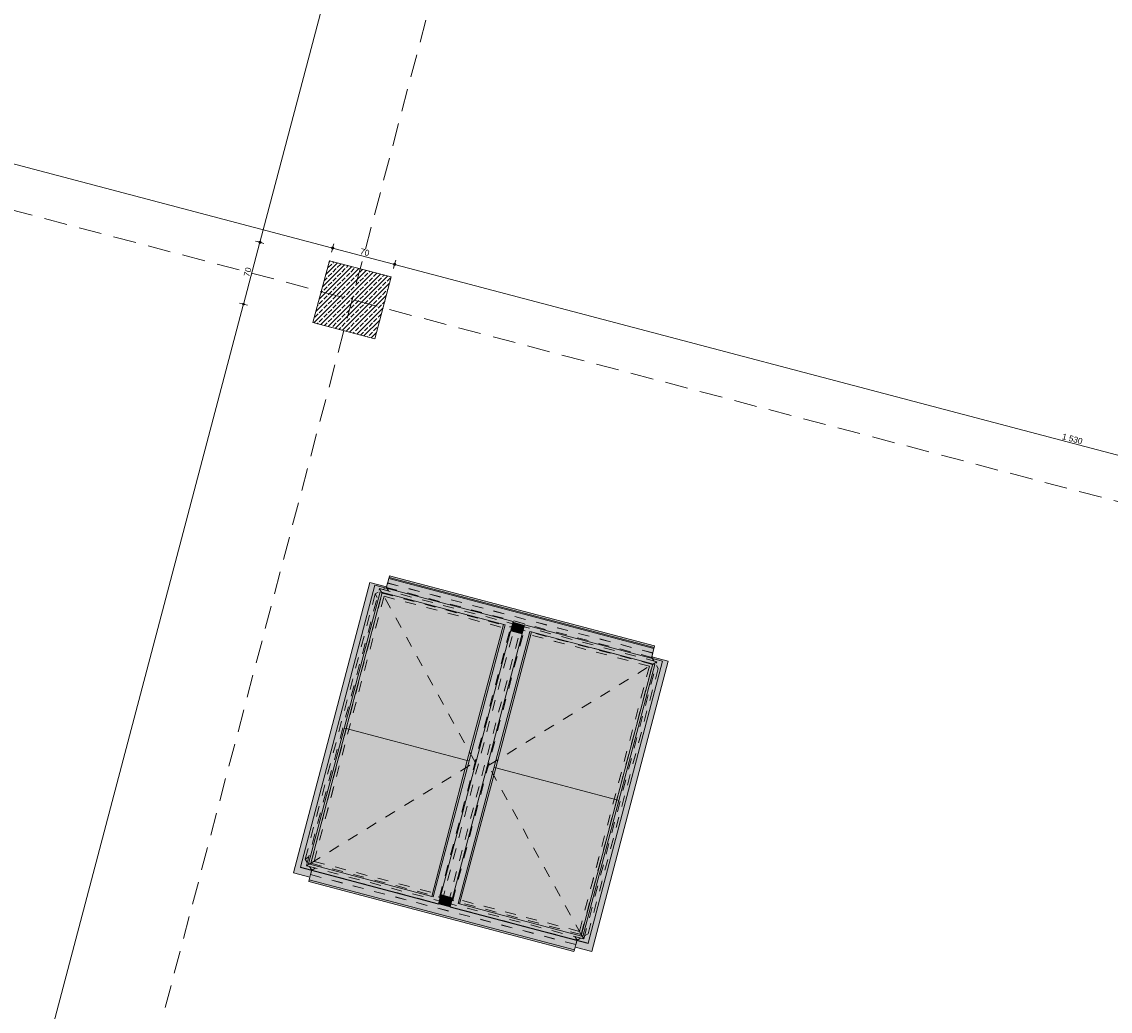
# Model space of a CAD drawing. Header units: millimetres. Extents: x -176817 to 18864955, y -12996033 to 201123.
# Tile 81 of 256: x 73791 to 85692, y 62424 to 73247. Entities that reach past the tile are written whole.
import ezdxf
from ezdxf.enums import TextEntityAlignment as Align

# ---------------------------------------------------------------- set-up
doc = ezdxf.new("R2010")
doc.units = ezdxf.units.MM
doc.header["$MEASUREMENT"] = 0
doc.linetypes.add('Przerywana', pattern=[240, 120, -120])
doc.linetypes.add('Przerywana długa', pattern=[390, 250, -140])
for name, color, linetype in [('213-A Wymiarowanie wewnętrzne', 7, 'Continuous'), ('232-A Klapy oddymiające', 7, 'Continuous'), ('232-A Klapy oddymiające podkład', 7, 'Continuous'), ('410-K Osie', 7, 'Continuous'), ('440-K Słupy', 7, 'Continuous')]:
    doc.layers.add(name, color=color, linetype=linetype)
doc.styles.add('STYL_AUTOMATYCZNY_4', font='arial.ttf')
doc.styles.add('STYL_AUTOMATYCZNY_8', font='ARIALN.TTF')
doc.dimstyles.new('STYL_AUTOMATYCZNY__3', dxfattribs={"dimtxt": 64.999998, "dimasz": 47.5, "dimexe": 0.18, "dimexo": 0.0625, "dimgap": 0, "dimtad": 1, "dimdec": 1, "dimlfac": 0.1, "dimzin": 0, "dimdsep": 46, "dimtxsty": 'STYL_AUTOMATYCZNY_4', "dimblk": 'ARROWHEAD_11', "dimblk1": 'ARROWHEAD_11', "dimblk2": 'ARROWHEAD_11', "dimcen": 0.09, "dimclrd": 30, "dimclre": 30, "dimclrt": 30, "dimazin": 0, "dimtfac": 1, "dimtdec": 4, "dimtmove": 0, "dimatfit": 3, "dimfxl": 0, "dimtolj": 1, "dimtzin": 0, "dimarcsym": 0})

# ---------------------------------------------------------------- blocks, each defined once
blk = doc.blocks.new('Słup_112_2', base_point=(77403, 70207))
at = {"layer": '440-K Słupy', "linetype": 'Continuous', "lineweight": 0, "true_color": 0x000000}
h = blk.add_hatch(dxfattribs=at)
h.set_pattern_fill('Beton_zbrojony_0002', color=18, style=0, pattern_type=2)
h.set_pattern_definition([(45, (0, 0), (-49.497475, 49.497475), []), (45, (-24.75, 24.75), (-49.497475, 49.497475), [52.5, -17.5])])
h.paths.add_polyline_path([(76975, 69957), (77652, 69779), (77830, 70456), (77154, 70634)])
at = {"layer": '440-K Słupy', "color": 7, "linetype": 'Continuous', "lineweight": 0, "flags": 128}
blk.add_lwpolyline([(76975, 69957), (77652, 69779), (77830, 70456), (77154, 70634)], close=True, dxfattribs=at)
blk = doc.blocks.new('Klapa mcr_PROLIGHT_DVP[268]_2', base_point=(78810, 65094))
at = {"layer": '232-A Klapy oddymiające', "linetype": 'Continuous', "lineweight": 0, "true_color": 0xffffff}
for points in [[(80703, 66392), (77804, 67158), (77775, 67051), (78238, 66929)], [(77804, 67158), (80706, 66402), (77806, 67167)], [(80703, 66392), (80706, 66402), (77804, 67158)], [(77806, 67167), (80710, 66420), (77811, 67185)], [(77806, 67167), (80706, 66402), (80710, 66420)], [(77644, 67052), (77598, 67112), (76760, 63938), (77079, 64910), (77277, 65663)], [(76838, 63998), (77710, 67009), (77652, 67083)], [(76925, 64034), (77710, 67009), (76838, 63998)], [(77338, 65516), (77731, 67003), (77729, 67004), (77599, 66587), (77318, 65521)], [(77338, 65516), (77779, 65400), (77741, 67001), (77731, 67003)], [(77777, 67056), (77779, 67064), (77598, 67112)], [(77777, 67056), (77598, 67112), (77644, 67052), (77652, 67083), (77775, 67051)], [(77599, 66587), (77729, 67004), (77710, 67009)], [(77710, 67009), (79075, 66649), (77652, 67083)], [(79075, 66649), (79162, 66685), (77652, 67083)], [(78410, 66824), (79075, 66649), (77710, 67009), (77710, 67009), (77731, 67003), (77741, 67001), (78400, 66827)], [(79075, 66649), (79075, 66649), (77722, 67006), (77761, 66996)], [(77779, 65400), (78389, 66830), (77741, 67001)], [(79289, 66651), (80675, 66286), (80703, 66392), (78238, 66929), (79162, 66685), (79160, 66679), (79287, 66645)], [(78000, 65342), (78394, 66828), (78389, 66830), (77779, 65400)], [(78000, 65342), (78221, 65284), (78400, 66827), (78394, 66828)], [(78221, 65284), (78662, 65167), (78410, 66824), (78400, 66827)], [(79058, 66653), (79041, 66658), (78410, 66824), (78662, 65167)], [(78348, 63599), (79162, 66685), (78290, 63674)], [(79162, 66685), (79075, 66649), (78290, 63674)], [(79347, 66577), (79289, 66651), (78475, 63566)], [(78804, 65623), (79075, 66649), (79058, 66653), (78662, 65167)], [(79276, 66603), (79284, 66633), (79157, 66667), (79148, 66634)], [(79157, 66667), (79284, 66633), (79287, 66644), (79160, 66678)], [(79287, 66644), (79287, 66645), (79160, 66679), (79160, 66678)], [(79347, 66577), (80711, 66217), (79289, 66651)], [(80798, 66253), (79289, 66651), (80711, 66217)], [(78562, 63602), (79347, 66577), (78475, 63566)], [(79050, 65749), (79263, 66552), (79136, 66586), (78583, 64492)], [(78975, 65084), (79363, 66573), (79361, 66573), (79253, 66223), (78954, 65090)], [(79416, 64968), (79373, 66570), (79363, 66573), (78975, 65084)], [(79263, 66556), (79264, 66557), (79137, 66591), (79136, 66589)], [(79263, 66552), (79263, 66556), (79136, 66589), (79136, 66586)], [(79137, 66591), (79264, 66558), (79267, 66570), (79183, 66593), (79140, 66604)], [(79264, 66557), (79264, 66558), (79137, 66591), (79137, 66591)], [(79140, 66604), (79267, 66571), (79276, 66603), (79148, 66634)], [(79140, 66604), (79267, 66571), (79267, 66571), (79140, 66604)], [(79267, 66571), (79267, 66571), (79140, 66604), (79140, 66604)], [(79183, 66593), (79267, 66570), (79267, 66571)], [(79361, 66573), (79347, 66577), (79253, 66223)], [(80711, 66217), (79347, 66577), (80711, 66217)], [(80043, 66393), (80699, 66220), (80660, 66230), (79347, 66577), (79347, 66577), (79363, 66573), (79373, 66570), (80032, 66396)], [(80021, 66399), (79373, 66570), (79416, 64968)], [(79636, 64910), (80027, 66398), (80021, 66399), (79416, 64968)], [(79857, 64852), (80032, 66396), (80027, 66398), (79636, 64910)], [(79857, 64852), (80298, 64735), (80043, 66393), (80032, 66396)], [(80043, 66393), (80298, 64735), (80691, 66222), (80660, 66230)], [(80860, 66251), (80679, 66299), (80675, 66286), (80798, 66253), (80790, 66222)], [(79984, 63168), (80798, 66253), (79926, 63242)], [(80798, 66253), (80711, 66217), (79926, 63242)], [(79947, 63174), (80022, 63077), (80860, 66251), (80541, 65279), (80423, 64833), (79983, 63164)], [(80298, 64735), (80440, 65191), (80711, 66217), (80691, 66222)], [(80860, 66251), (80790, 66222), (80574, 65403), (80541, 65279)], [(79050, 65749), (78583, 64492), (78372, 63691), (78499, 63658)], [(78682, 65161), (78804, 65623), (78662, 65167)], [(76925, 64034), (76946, 64028), (77338, 65516), (77197, 65063)], [(77594, 63857), (77338, 65516), (76946, 64028)], [(77197, 65063), (77338, 65516), (77318, 65521)], [(77604, 63855), (77779, 65400), (77338, 65516), (77594, 63857)], [(77609, 63853), (78000, 65342), (77779, 65400), (77604, 63855)], [(77615, 63852), (78221, 65284), (78000, 65342), (77609, 63853)], [(78263, 63681), (78221, 65284), (77615, 63852)], [(78273, 63678), (78662, 65167), (78221, 65284), (78263, 63681)], [(78275, 63678), (78383, 64027), (78682, 65161), (78662, 65167), (78273, 63678)], [(80319, 64729), (80440, 65191), (80298, 64735)], [(78578, 63598), (78975, 65084), (78832, 64628), (78562, 63602)], [(79226, 63427), (78975, 65084), (78578, 63598)], [(78975, 65084), (78954, 65090), (78832, 64628)], [(79236, 63424), (79416, 64968), (78975, 65084), (79226, 63427)], [(76760, 63938), (76873, 63985), (76837, 63994), (76838, 63998), (76995, 64592), (77079, 64910)], [(79242, 63423), (79636, 64910), (79416, 64968), (79236, 63424)], [(79247, 63421), (79857, 64852), (79636, 64910), (79242, 63423)], [(79247, 63421), (79895, 63250), (79857, 64852)], [(79895, 63250), (79906, 63247), (80298, 64735), (79857, 64852)], [(80038, 63667), (80319, 64729), (80298, 64735), (79906, 63247), (79907, 63247)], [(78348, 63599), (76925, 64034), (76838, 63998)], [(78348, 63599), (78290, 63674), (76925, 64034)], [(78383, 64027), (78275, 63678), (78290, 63674)], [(76941, 63890), (76960, 63962), (76873, 63985), (76760, 63938)], [(76941, 63890), (76941, 63890), (76760, 63938), (76760, 63938)], [(76837, 63994), (78347, 63596), (76838, 63998)], [(78347, 63596), (78348, 63599), (76838, 63998)], [(79614, 63152), (77302, 63871), (76960, 63962), (76933, 63859)], [(76928, 63841), (79828, 63076), (76929, 63841)], [(76929, 63841), (79828, 63076), (76933, 63859)], [(76929, 63841), (79828, 63076), (79828, 63076)], [(79833, 63094), (76933, 63859), (79828, 63076)], [(79833, 63094), (79860, 63197), (78474, 63562), (78474, 63563), (78347, 63597), (78347, 63596), (77302, 63871), (79614, 63152)], [(78486, 63609), (78494, 63641), (78367, 63675), (78360, 63645)], [(78444, 63654), (78368, 63675), (78367, 63675)], [(78494, 63641), (78498, 63655), (78371, 63689), (78368, 63675), (78444, 63654)], [(78371, 63689), (78498, 63656), (78499, 63658), (78372, 63691)], [(78498, 63656), (78498, 63656), (78371, 63689), (78371, 63689)], [(78371, 63689), (78498, 63656), (78498, 63656), (78371, 63689)], [(78498, 63656), (78498, 63656), (78371, 63689), (78371, 63689)], [(78498, 63655), (78498, 63656), (78371, 63689), (78371, 63689)], [(78474, 63564), (78478, 63577), (78361, 63608), (78350, 63609), (78347, 63598)], [(78474, 63564), (78347, 63598), (78347, 63597), (78474, 63563)], [(78361, 63608), (78351, 63611), (78350, 63609)], [(78478, 63579), (78486, 63609), (78360, 63645), (78351, 63613)], [(78478, 63578), (78478, 63579), (78351, 63613), (78351, 63612)], [(78478, 63578), (78351, 63612), (78351, 63611), (78478, 63577)], [(78474, 63562), (79983, 63164), (78475, 63566)], [(78475, 63566), (79984, 63168), (78562, 63602)], [(79983, 63164), (79984, 63168), (78475, 63566)], [(78562, 63602), (79984, 63168), (79926, 63242)], [(79926, 63242), (80038, 63667), (79907, 63247)], [(80022, 63077), (79947, 63174), (79860, 63197), (79843, 63133)], [(79841, 63125), (80022, 63077), (79843, 63133)], [(80022, 63077), (79841, 63125), (79841, 63125), (80022, 63077)]]:
    blk.add_hatch(color=7, dxfattribs=at).paths.add_polyline_path(points)
at = {"layer": '232-A Klapy oddymiające', "color": 7, "linetype": 'Continuous', "lineweight": 0}
for p, q in [((77804, 67158), (77775, 67051)), ((77806, 67167), (77804, 67158)), ((77804, 67158), (80703, 66392)), ((77811, 67185), (77806, 67167)), ((77806, 67167), (80706, 66402)), ((80710, 66420), (77811, 67185)), ((77598, 67112), (76760, 63938)), ((77652, 67083), (76838, 63998)), ((76925, 64034), (77710, 67009)), ((77731, 67003), (77338, 65516)), ((77779, 67064), (77598, 67112)), ((79162, 66685), (77652, 67083)), ((77710, 67009), (77731, 67003)), ((77710, 67009), (79075, 66649)), ((78410, 66824), (79075, 66649)), ((78290, 63674), (79075, 66649)), ((78348, 63599), (79162, 66685)), ((79289, 66651), (78475, 63566)), ((78662, 65167), (79058, 66653)), ((79284, 66633), (79157, 66667)), ((79287, 66644), (79160, 66678)), ((80798, 66253), (79289, 66651)), ((78562, 63602), (79347, 66577)), ((79363, 66573), (78975, 65084)), ((79136, 66589), (79263, 66556)), ((79263, 66552), (79136, 66586)), ((79264, 66558), (79137, 66591)), ((79267, 66571), (79140, 66604)), ((79347, 66577), (79363, 66573)), ((79347, 66577), (80711, 66217)), ((80706, 66402), (80710, 66420)), ((80043, 66393), (80711, 66217)), ((80703, 66392), (80675, 66286)), ((80860, 66251), (80679, 66299)), ((80703, 66392), (80706, 66402)), ((79926, 63242), (80711, 66217)), ((79984, 63168), (80798, 66253)), ((80022, 63077), (80860, 66251)), ((80298, 64735), (80691, 66222)), ((77338, 65516), (76946, 64028)), ((77338, 65516), (77318, 65521)), ((77779, 65400), (77338, 65516)), ((78000, 65342), (77779, 65400)), ((78221, 65284), (78000, 65342)), ((78662, 65167), (78221, 65284)), ((78273, 63678), (78662, 65167)), ((78682, 65161), (78662, 65167)), ((78975, 65084), (78578, 63598)), ((78975, 65084), (78954, 65090)), ((79416, 64968), (78975, 65084)), ((79636, 64910), (79416, 64968)), ((79857, 64852), (79636, 64910)), ((80298, 64735), (79857, 64852)), ((79906, 63247), (80298, 64735)), ((80319, 64729), (80298, 64735)), ((78290, 63674), (76925, 64034)), ((76941, 63890), (76760, 63938)), ((76760, 63938), (76941, 63890)), ((76760, 63938), (76760, 63938)), ((76838, 63998), (76837, 63994)), ((76837, 63994), (78347, 63596)), ((76838, 63998), (78348, 63599)), ((76933, 63859), (76960, 63962)), ((76929, 63841), (76928, 63841)), ((76928, 63841), (79828, 63076)), ((76933, 63859), (76929, 63841)), ((76929, 63841), (79828, 63076)), ((79833, 63094), (76933, 63859)), ((78494, 63641), (78367, 63675)), ((78498, 63656), (78371, 63689)), ((78371, 63689), (78498, 63656)), ((78498, 63655), (78371, 63689)), ((78499, 63658), (78372, 63691)), ((78347, 63596), (78348, 63599)), ((78347, 63598), (78474, 63564)), ((78351, 63613), (78478, 63579)), ((78475, 63566), (78474, 63562)), ((78474, 63562), (79983, 63164)), ((78475, 63566), (79984, 63168)), ((79926, 63242), (78562, 63602)), ((79833, 63094), (79860, 63197)), ((79828, 63076), (79833, 63094)), ((79828, 63076), (79828, 63076)), ((80022, 63077), (79841, 63125)), ((79841, 63125), (80022, 63077)), ((79983, 63164), (79984, 63168)), ((80022, 63077), (80022, 63077))]:
    blk.add_line(p, q, dxfattribs=at)
blk = doc.blocks.new('*D3034')
at = {"layer": '213-A Wymiarowanie wewnętrzne', "linetype": 'Continuous', "lineweight": 200}
for points in [[(62384, 74675), (62385, 74670), (62387, 74666), (62391, 74664), (62396, 74663), (62401, 74664), (62405, 74666), (62408, 74670), (62409, 74675), (62408, 74680), (62405, 74684), (62401, 74687), (62396, 74688), (62391, 74687), (62387, 74684), (62385, 74680)], [(77177, 70772), (77178, 70767), (77181, 70763), (77185, 70760), (77190, 70759), (77195, 70760), (77199, 70763), (77201, 70767), (77202, 70772), (77201, 70776), (77199, 70780), (77195, 70783), (77190, 70784), (77185, 70783), (77181, 70780), (77178, 70776)]]:
    blk.add_hatch(color=30, dxfattribs=at).paths.add_polyline_path(points)
at = {"layer": '213-A Wymiarowanie wewnętrzne', "color": 30, "linetype": 'Continuous', "lineweight": 0}
for p, q in [((62408, 74672), (77178, 70775)), ((77193, 70784), (77202, 70817)), ((77178, 70726), (77187, 70759))]:
    blk.add_line(p, q, dxfattribs=at)
blk.add_circle((77190, 70772), 12.5, dxfattribs=at)
at = {"layer": '213-A Wymiarowanie wewnętrzne', "color": 30, "lineweight": 200, "insert": (69688, 72764), "char_height": 65, "attachment_point": 7, "rotation": 345.218, "style": 'STYL_AUTOMATYCZNY_4'}
blk.add_mtext('\\A1;{\\pql;\\fArial|b0|i0|c238|p0;\\W1.000000;1\xa0530}', dxfattribs=at)
blk = doc.blocks.new('ARROWHEAD_11')
at = {"color": 0, "linetype": 'Continuous', "lineweight": 0}
blk.add_line((0, 0), (-1, 0), dxfattribs=at)
at = {"color": 0, "linetype": 'Continuous', "lineweight": 0, "const_width": 0.25, "flags": 128}
blk.add_lwpolyline([(-0.125, 0, 1), (0.125, 0, 1)], format="xyb", close=True, dxfattribs=at)
blk = doc.blocks.new('*D3035')
at = {"layer": '213-A Wymiarowanie wewnętrzne', "linetype": 'Continuous', "lineweight": 200}
for points in [[(77177, 70772), (77178, 70767), (77181, 70763), (77185, 70760), (77190, 70759), (77195, 70760), (77199, 70763), (77201, 70767), (77202, 70772), (77201, 70776), (77199, 70780), (77195, 70783), (77190, 70784), (77185, 70783), (77181, 70780), (77178, 70776)], [(77854, 70593), (77855, 70588), (77858, 70584), (77862, 70581), (77867, 70580), (77871, 70581), (77875, 70584), (77878, 70588), (77879, 70593), (77878, 70598), (77875, 70602), (77871, 70605), (77867, 70605), (77862, 70605), (77858, 70602), (77855, 70598)]]:
    blk.add_hatch(color=30, dxfattribs=at).paths.add_polyline_path(points)
at = {"layer": '213-A Wymiarowanie wewnętrzne', "color": 30, "linetype": 'Continuous', "lineweight": 0}
for p, q in [((77178, 70726), (77187, 70759)), ((77202, 70768), (77855, 70596)), ((77855, 70548), (77863, 70581)), ((77870, 70605), (77879, 70638))]:
    blk.add_line(p, q, dxfattribs=at)
blk.add_circle((77867, 70593), 12.5, dxfattribs=at)
at = {"layer": '213-A Wymiarowanie wewnętrzne', "color": 30, "lineweight": 200, "insert": (77484, 70707), "char_height": 65, "attachment_point": 7, "rotation": 345.218, "style": 'STYL_AUTOMATYCZNY_4'}
blk.add_mtext('\\A1;{\\pql;\\fArial|b0|i0|c238|p0;\\W1.000000;70}', dxfattribs=at)
blk = doc.blocks.new('*D3036')
at = {"layer": '213-A Wymiarowanie wewnętrzne', "linetype": 'Continuous', "lineweight": 200}
for points in [[(77854, 70593), (77855, 70588), (77858, 70584), (77862, 70581), (77867, 70580), (77871, 70581), (77875, 70584), (77878, 70588), (77879, 70593), (77878, 70598), (77875, 70602), (77871, 70605), (77867, 70605), (77862, 70605), (77858, 70602), (77855, 70598)], [(92648, 66689), (92649, 66685), (92651, 66680), (92655, 66678), (92660, 66677), (92665, 66678), (92669, 66680), (92672, 66685), (92673, 66689), (92672, 66694), (92669, 66698), (92665, 66701), (92660, 66702), (92655, 66701), (92651, 66698), (92649, 66694)]]:
    blk.add_hatch(color=30, dxfattribs=at).paths.add_polyline_path(points)
at = {"layer": '213-A Wymiarowanie wewnętrzne', "color": 30, "linetype": 'Continuous', "lineweight": 0}
for p, q in [((77855, 70548), (77863, 70581)), ((77879, 70590), (92648, 66692)), ((92648, 66644), (92657, 66677)), ((92663, 66701), (92672, 66735))]:
    blk.add_line(p, q, dxfattribs=at)
blk.add_circle((92660, 66689), 12.5, dxfattribs=at)
at = {"layer": '213-A Wymiarowanie wewnętrzne', "color": 30, "lineweight": 200, "insert": (85159, 68682), "char_height": 65, "attachment_point": 7, "rotation": 345.218, "style": 'STYL_AUTOMATYCZNY_4'}
blk.add_mtext('\\A1;{\\pql;\\fArial|b0|i0|c238|p0;\\W1.000000;1\xa0530}', dxfattribs=at)
blk = doc.blocks.new('*D3211')
at = {"layer": '213-A Wymiarowanie wewnętrzne', "linetype": 'Continuous', "lineweight": 200}
for points in [[(80578, 86740), (80579, 86736), (80582, 86731), (80586, 86729), (80591, 86728), (80596, 86729), (80600, 86731), (80602, 86736), (80603, 86740), (80602, 86745), (80600, 86749), (80596, 86752), (80591, 86753), (80586, 86752), (80582, 86749), (80579, 86745)], [(76381, 70835), (76382, 70830), (76385, 70826), (76389, 70823), (76394, 70822), (76398, 70823), (76403, 70826), (76405, 70830), (76406, 70835), (76405, 70840), (76403, 70844), (76398, 70846), (76394, 70847), (76389, 70846), (76385, 70844), (76382, 70840)]]:
    blk.add_hatch(color=30, dxfattribs=at).paths.add_polyline_path(points)
at = {"layer": '213-A Wymiarowanie wewnętrzne', "color": 30, "linetype": 'Continuous', "lineweight": 0}
for p, q in [((80588, 86728), (76397, 70847)), ((80545, 86752), (80579, 86743))]:
    blk.add_line(p, q, dxfattribs=at)
blk.add_circle((80591, 86740), 12.5, dxfattribs=at)
at = {"layer": '213-A Wymiarowanie wewnętrzne', "color": 30, "lineweight": 200, "insert": (78451, 78683), "char_height": 65, "attachment_point": 7, "rotation": 75.218, "style": 'STYL_AUTOMATYCZNY_4'}
blk.add_mtext('\\A1;{\\pql;\\fArial|b0|i0|c238|p0;\\W1.000000;1\xa0645}', dxfattribs=at)
blk = doc.blocks.new('*D3212')
at = {"layer": '213-A Wymiarowanie wewnętrzne', "linetype": 'Continuous', "lineweight": 200}
for points in [[(76381, 70835), (76382, 70830), (76385, 70826), (76389, 70823), (76394, 70822), (76398, 70823), (76403, 70826), (76405, 70830), (76406, 70835), (76405, 70840), (76403, 70844), (76398, 70846), (76394, 70847), (76389, 70846), (76385, 70844), (76382, 70840)], [(76203, 70158), (76204, 70153), (76206, 70149), (76210, 70146), (76215, 70145), (76220, 70146), (76224, 70149), (76227, 70153), (76228, 70158), (76227, 70163), (76224, 70167), (76220, 70169), (76215, 70170), (76210, 70169), (76206, 70167), (76204, 70163)]]:
    blk.add_hatch(color=30, dxfattribs=at).paths.add_polyline_path(points)
at = {"layer": '213-A Wymiarowanie wewnętrzne', "color": 30, "linetype": 'Continuous', "lineweight": 0}
for p, q in [((76391, 70823), (76218, 70170)), ((76348, 70847), (76382, 70838)), ((76406, 70832), (76439, 70823)), ((76227, 70155), (76260, 70146))]:
    blk.add_line(p, q, dxfattribs=at)
blk.add_circle((76394, 70835), 12.5, dxfattribs=at)
at = {"layer": '213-A Wymiarowanie wewnętrzne', "color": 30, "lineweight": 200, "insert": (76279, 70452), "char_height": 65, "attachment_point": 7, "rotation": 75.218, "style": 'STYL_AUTOMATYCZNY_4'}
blk.add_mtext('\\A1;{\\pql;\\fArial|b0|i0|c238|p0;\\W1.000000;70}', dxfattribs=at)
blk = doc.blocks.new('*D3213')
at = {"layer": '213-A Wymiarowanie wewnętrzne', "linetype": 'Continuous', "lineweight": 200}
for points in [[(76203, 70158), (76204, 70153), (76206, 70149), (76210, 70146), (76215, 70145), (76220, 70146), (76224, 70149), (76227, 70153), (76228, 70158), (76227, 70163), (76224, 70167), (76220, 70169), (76215, 70170), (76210, 70169), (76206, 70167), (76204, 70163)], [(66686, 34092), (66687, 34088), (66690, 34084), (66694, 34081), (66698, 34080), (66703, 34081), (66707, 34084), (66710, 34088), (66711, 34092), (66710, 34097), (66707, 34101), (66703, 34104), (66698, 34105), (66694, 34104), (66690, 34101), (66687, 34097)]]:
    blk.add_hatch(color=30, dxfattribs=at).paths.add_polyline_path(points)
at = {"layer": '213-A Wymiarowanie wewnętrzne', "color": 30, "linetype": 'Continuous', "lineweight": 0}
for p, q in [((76212, 70146), (66702, 34104)), ((76170, 70170), (76203, 70161)), ((76227, 70155), (76260, 70146))]:
    blk.add_line(p, q, dxfattribs=at)
blk.add_circle((76215, 70158), 12.5, dxfattribs=at)
at = {"layer": '213-A Wymiarowanie wewnętrzne', "color": 30, "lineweight": 200, "insert": (71416, 52021), "char_height": 65, "attachment_point": 7, "rotation": 75.218, "style": 'STYL_AUTOMATYCZNY_4'}
blk.add_mtext('\\A1;{\\pql;\\fArial|b0|i0|c238|p0;\\W1.000000;3\xa0730}', dxfattribs=at)
blk = doc.blocks.new('*D3218')
at = {"layer": '213-A Wymiarowanie wewnętrzne', "linetype": 'Continuous', "lineweight": 200}
for points in [[(127018, 74486), (127018, 74481), (127021, 74477), (127025, 74475), (127030, 74474), (127035, 74475), (127039, 74477), (127042, 74481), (127043, 74486), (127042, 74491), (127039, 74495), (127035, 74498), (127030, 74499), (127025, 74498), (127021, 74495), (127018, 74491)], [(122820, 58581), (122821, 58576), (122824, 58572), (122828, 58569), (122833, 58568), (122838, 58569), (122842, 58572), (122844, 58576), (122845, 58581), (122844, 58585), (122842, 58589), (122838, 58592), (122833, 58593), (122828, 58592), (122824, 58589), (122821, 58585)]]:
    blk.add_hatch(color=30, dxfattribs=at).paths.add_polyline_path(points)
at = {"layer": '213-A Wymiarowanie wewnętrzne', "color": 30, "linetype": 'Continuous', "lineweight": 0}
blk.add_line((127027, 74474), (122836, 58593), dxfattribs=at)
at = {"layer": '213-A Wymiarowanie wewnętrzne', "color": 30, "lineweight": 200, "insert": (124890, 66429), "char_height": 65, "attachment_point": 7, "rotation": 75.218, "style": 'STYL_AUTOMATYCZNY_4'}
blk.add_mtext('\\A1;{\\pql;\\fArial|b0|i0|c238|p0;\\W1.000000;1\xa0645}', dxfattribs=at)
blk = doc.blocks.new('*D3219')
at = {"layer": '213-A Wymiarowanie wewnętrzne', "linetype": 'Continuous', "lineweight": 200}
for points in [[(122820, 58581), (122821, 58576), (122824, 58572), (122828, 58569), (122833, 58568), (122838, 58569), (122842, 58572), (122844, 58576), (122845, 58581), (122844, 58585), (122842, 58589), (122838, 58592), (122833, 58593), (122828, 58592), (122824, 58589), (122821, 58585)], [(122642, 57904), (122643, 57899), (122646, 57895), (122650, 57892), (122654, 57891), (122659, 57892), (122663, 57895), (122666, 57899), (122667, 57904), (122666, 57909), (122663, 57913), (122659, 57915), (122654, 57916), (122650, 57915), (122646, 57913), (122643, 57909)]]:
    blk.add_hatch(color=30, dxfattribs=at).paths.add_polyline_path(points)
at = {"layer": '213-A Wymiarowanie wewnętrzne', "color": 30, "linetype": 'Continuous', "lineweight": 0}
for p, q in [((122830, 58569), (122658, 57916)), ((122788, 58593), (122821, 58584)), ((122845, 58577), (122878, 58569))]:
    blk.add_line(p, q, dxfattribs=at)
blk.add_circle((122833, 58581), 12.5, dxfattribs=at)
at = {"layer": '213-A Wymiarowanie wewnętrzne', "color": 30, "lineweight": 200, "insert": (122718, 58198), "char_height": 65, "attachment_point": 7, "rotation": 75.218, "style": 'STYL_AUTOMATYCZNY_4'}
blk.add_mtext('\\A1;{\\pql;\\fArial|b0|i0|c238|p0;\\W1.000000;70}', dxfattribs=at)
blk = doc.blocks.new('*D3220')
at = {"layer": '213-A Wymiarowanie wewnętrzne', "linetype": 'Continuous', "lineweight": 200}
for points in [[(122642, 57904), (122643, 57899), (122646, 57895), (122650, 57892), (122654, 57891), (122659, 57892), (122663, 57895), (122666, 57899), (122667, 57904), (122666, 57909), (122663, 57913), (122659, 57915), (122654, 57916), (122650, 57915), (122646, 57913), (122643, 57909)], [(113125, 21838), (113126, 21833), (113129, 21829), (113133, 21827), (113138, 21826), (113142, 21827), (113146, 21829), (113149, 21833), (113150, 21838), (113149, 21843), (113146, 21847), (113142, 21850), (113138, 21851), (113133, 21850), (113129, 21847), (113126, 21843)]]:
    blk.add_hatch(color=30, dxfattribs=at).paths.add_polyline_path(points)
at = {"layer": '213-A Wymiarowanie wewnętrzne', "color": 30, "linetype": 'Continuous', "lineweight": 0}
for p, q in [((122651, 57892), (113141, 21850)), ((122609, 57916), (122642, 57907)), ((122666, 57901), (122700, 57892))]:
    blk.add_line(p, q, dxfattribs=at)
blk.add_circle((122654, 57904), 12.5, dxfattribs=at)
at = {"layer": '213-A Wymiarowanie wewnętrzne', "color": 30, "lineweight": 200, "insert": (117855, 39766), "char_height": 65, "attachment_point": 7, "rotation": 75.218, "style": 'STYL_AUTOMATYCZNY_4'}
blk.add_mtext('\\A1;{\\pql;\\fArial|b0|i0|c238|p0;\\W1.000000;3\xa0730}', dxfattribs=at)
blk = doc.blocks.new('*D3224')
at = {"layer": '213-A Wymiarowanie wewnętrzne', "linetype": 'Continuous', "lineweight": 200}
for points in [[(158093, 66907), (158094, 66902), (158097, 66898), (158101, 66895), (158106, 66894), (158111, 66895), (158115, 66898), (158117, 66902), (158118, 66907), (158117, 66911), (158115, 66915), (158111, 66918), (158106, 66919), (158101, 66918), (158097, 66915), (158094, 66911)], [(157940, 66326), (157941, 66322), (157944, 66318), (157948, 66315), (157953, 66314), (157957, 66315), (157961, 66318), (157964, 66322), (157965, 66326), (157964, 66331), (157961, 66335), (157957, 66338), (157953, 66339), (157948, 66338), (157944, 66335), (157941, 66331)]]:
    blk.add_hatch(color=30, dxfattribs=at).paths.add_polyline_path(points)
at = {"layer": '213-A Wymiarowanie wewnętrzne', "color": 30, "linetype": 'Continuous', "lineweight": 0}
for p, q in [((158103, 66895), (157956, 66339)), ((158060, 66919), (158094, 66910)), ((158112, 66931), (158109, 66919)), ((158118, 66903), (158151, 66895)), ((157907, 66338), (157941, 66330)), ((157965, 66323), (157998, 66315))]:
    blk.add_line(p, q, dxfattribs=at)
for centre in [(158106, 66907), (157953, 66326)]:
    blk.add_circle(centre, 12.5, dxfattribs=at)
at = {"layer": '213-A Wymiarowanie wewnętrzne', "color": 30, "lineweight": 200, "insert": (158004, 66572), "char_height": 65, "attachment_point": 7, "rotation": 75.218, "style": 'STYL_AUTOMATYCZNY_4'}
blk.add_mtext('\\A1;{\\pql;\\fArial|b0|i0|c238|p0;\\W1.000000;60}', dxfattribs=at)
blk = doc.blocks.new('*D3225')
at = {"layer": '213-A Wymiarowanie wewnętrzne', "linetype": 'Continuous', "lineweight": 200}
for points in [[(157940, 66326), (157941, 66322), (157944, 66318), (157948, 66315), (157953, 66314), (157957, 66315), (157961, 66318), (157964, 66322), (157965, 66326), (157964, 66331), (157961, 66335), (157957, 66338), (157953, 66339), (157948, 66338), (157944, 66335), (157941, 66331)], [(153743, 50421), (153744, 50416), (153747, 50412), (153751, 50409), (153756, 50408), (153760, 50409), (153764, 50412), (153767, 50416), (153768, 50421), (153767, 50426), (153764, 50430), (153760, 50432), (153756, 50433), (153751, 50432), (153747, 50430), (153744, 50426)]]:
    blk.add_hatch(color=30, dxfattribs=at).paths.add_polyline_path(points)
at = {"layer": '213-A Wymiarowanie wewnętrzne', "color": 30, "linetype": 'Continuous', "lineweight": 0}
for p, q in [((157949, 66314), (153759, 50433)), ((153710, 50433), (153743, 50424)), ((153768, 50418), (153801, 50409))]:
    blk.add_line(p, q, dxfattribs=at)
blk.add_circle((153756, 50421), 12.5, dxfattribs=at)
at = {"layer": '213-A Wymiarowanie wewnętrzne', "color": 30, "lineweight": 200, "insert": (155813, 58269), "char_height": 65, "attachment_point": 7, "rotation": 75.218, "style": 'STYL_AUTOMATYCZNY_4'}
blk.add_mtext('\\A1;{\\pql;\\fArial|b0|i0|c238|p0;\\W1.000000;1\xa0645}', dxfattribs=at)
blk = doc.blocks.new('*D3226')
at = {"layer": '213-A Wymiarowanie wewnętrzne', "linetype": 'Continuous', "lineweight": 200}
for points in [[(153743, 50421), (153744, 50416), (153747, 50412), (153751, 50409), (153756, 50408), (153760, 50409), (153764, 50412), (153767, 50416), (153768, 50421), (153767, 50426), (153764, 50430), (153760, 50432), (153756, 50433), (153751, 50432), (153747, 50430), (153744, 50426)], [(153564, 49744), (153565, 49739), (153568, 49735), (153572, 49733), (153577, 49732), (153582, 49733), (153586, 49735), (153589, 49739), (153589, 49744), (153589, 49749), (153586, 49753), (153582, 49756), (153577, 49757), (153572, 49756), (153568, 49753), (153565, 49749)]]:
    blk.add_hatch(color=30, dxfattribs=at).paths.add_polyline_path(points)
at = {"layer": '213-A Wymiarowanie wewnętrzne', "color": 30, "linetype": 'Continuous', "lineweight": 0}
for p, q in [((153752, 50409), (153580, 49756)), ((153768, 50418), (153801, 50409))]:
    blk.add_line(p, q, dxfattribs=at)
at = {"layer": '213-A Wymiarowanie wewnętrzne', "color": 30, "lineweight": 200, "insert": (153641, 50038), "char_height": 65, "attachment_point": 7, "rotation": 75.218, "style": 'STYL_AUTOMATYCZNY_4'}
blk.add_mtext('\\A1;{\\pql;\\fArial|b0|i0|c238|p0;\\W1.000000;70}', dxfattribs=at)
blk = doc.blocks.new('*D3227')
at = {"layer": '213-A Wymiarowanie wewnętrzne', "linetype": 'Continuous', "lineweight": 200}
for points in [[(153564, 49744), (153565, 49739), (153568, 49735), (153572, 49733), (153577, 49732), (153582, 49733), (153586, 49735), (153589, 49739), (153589, 49744), (153589, 49749), (153586, 49753), (153582, 49756), (153577, 49757), (153572, 49756), (153568, 49753), (153565, 49749)], [(144048, 13679), (144049, 13674), (144051, 13670), (144055, 13667), (144060, 13666), (144065, 13667), (144069, 13670), (144072, 13674), (144073, 13679), (144072, 13683), (144069, 13687), (144065, 13690), (144060, 13691), (144055, 13690), (144051, 13687), (144049, 13683)]]:
    blk.add_hatch(color=30, dxfattribs=at).paths.add_polyline_path(points)
at = {"layer": '213-A Wymiarowanie wewnętrzne', "color": 30, "linetype": 'Continuous', "lineweight": 0}
for p, q in [((153532, 49756), (153565, 49747)), ((153574, 49732), (144063, 13691)), ((153589, 49741), (153622, 49732))]:
    blk.add_line(p, q, dxfattribs=at)
blk.add_circle((153577, 49744), 12.5, dxfattribs=at)
at = {"layer": '213-A Wymiarowanie wewnętrzne', "color": 30, "lineweight": 200, "insert": (148778, 31607), "char_height": 65, "attachment_point": 7, "rotation": 75.218, "style": 'STYL_AUTOMATYCZNY_4'}
blk.add_mtext('\\A1;{\\pql;\\fArial|b0|i0|c238|p0;\\W1.000000;3\xa0730}', dxfattribs=at)
blk = doc.blocks.new('*D3231')
at = {"layer": '213-A Wymiarowanie wewnętrzne', "linetype": 'Continuous', "lineweight": 200}
for points in [[(172104, 63210), (172104, 63205), (172107, 63201), (172111, 63198), (172116, 63197), (172121, 63198), (172125, 63201), (172128, 63205), (172129, 63210), (172128, 63214), (172125, 63218), (172121, 63221), (172116, 63222), (172111, 63221), (172107, 63218), (172104, 63214)], [(171950, 62630), (171951, 62625), (171954, 62621), (171958, 62618), (171963, 62617), (171968, 62618), (171972, 62621), (171974, 62625), (171975, 62630), (171974, 62634), (171972, 62638), (171968, 62641), (171963, 62642), (171958, 62641), (171954, 62638), (171951, 62634)]]:
    blk.add_hatch(color=30, dxfattribs=at).paths.add_polyline_path(points)
at = {"layer": '213-A Wymiarowanie wewnętrzne', "color": 30, "linetype": 'Continuous', "lineweight": 0}
for p, q in [((172113, 63198), (171966, 62642)), ((172071, 63222), (172104, 63213)), ((172122, 63234), (172119, 63222)), ((172128, 63206), (172161, 63198)), ((171918, 62641), (171951, 62633)), ((171975, 62626), (172008, 62618))]:
    blk.add_line(p, q, dxfattribs=at)
for centre in [(172116, 63210), (171963, 62630)]:
    blk.add_circle(centre, 12.5, dxfattribs=at)
at = {"layer": '213-A Wymiarowanie wewnętrzne', "color": 30, "lineweight": 200, "insert": (172014, 62875), "char_height": 65, "attachment_point": 7, "rotation": 75.218, "style": 'STYL_AUTOMATYCZNY_4'}
blk.add_mtext('\\A1;{\\pql;\\fArial|b0|i0|c238|p0;\\W1.000000;60}', dxfattribs=at)
blk = doc.blocks.new('*D3232')
at = {"layer": '213-A Wymiarowanie wewnętrzne', "linetype": 'Continuous', "lineweight": 200}
for points in [[(171950, 62630), (171951, 62625), (171954, 62621), (171958, 62618), (171963, 62617), (171968, 62618), (171972, 62621), (171974, 62625), (171975, 62630), (171974, 62634), (171972, 62638), (171968, 62641), (171963, 62642), (171958, 62641), (171954, 62638), (171951, 62634)], [(167753, 46724), (167754, 46719), (167757, 46715), (167761, 46712), (167766, 46711), (167771, 46712), (167775, 46715), (167777, 46719), (167778, 46724), (167777, 46729), (167775, 46733), (167771, 46735), (167766, 46736), (167761, 46735), (167757, 46733), (167754, 46729)]]:
    blk.add_hatch(color=30, dxfattribs=at).paths.add_polyline_path(points)
at = {"layer": '213-A Wymiarowanie wewnętrzne', "color": 30, "linetype": 'Continuous', "lineweight": 0}
blk.add_line((171960, 62617), (167769, 46736), dxfattribs=at)
at = {"layer": '213-A Wymiarowanie wewnętrzne', "color": 30, "lineweight": 200, "insert": (169823, 54572), "char_height": 65, "attachment_point": 7, "rotation": 75.218, "style": 'STYL_AUTOMATYCZNY_4'}
blk.add_mtext('\\A1;{\\pql;\\fArial|b0|i0|c238|p0;\\W1.000000;1\xa0645}', dxfattribs=at)
blk = doc.blocks.new('*D3233')
at = {"layer": '213-A Wymiarowanie wewnętrzne', "linetype": 'Continuous', "lineweight": 200}
for points in [[(167753, 46724), (167754, 46719), (167757, 46715), (167761, 46712), (167766, 46711), (167771, 46712), (167775, 46715), (167777, 46719), (167778, 46724), (167777, 46729), (167775, 46733), (167771, 46735), (167766, 46736), (167761, 46735), (167757, 46733), (167754, 46729)], [(167575, 46047), (167576, 46042), (167578, 46038), (167582, 46036), (167587, 46035), (167592, 46036), (167596, 46038), (167599, 46042), (167600, 46047), (167599, 46052), (167596, 46056), (167592, 46059), (167587, 46060), (167582, 46059), (167578, 46056), (167576, 46052)]]:
    blk.add_hatch(color=30, dxfattribs=at).paths.add_polyline_path(points)
at = {"layer": '213-A Wymiarowanie wewnętrzne', "color": 30, "linetype": 'Continuous', "lineweight": 0}
for p, q in [((167763, 46712), (167590, 46059)), ((167721, 46736), (167754, 46727)), ((167778, 46721), (167811, 46712)), ((167542, 46059), (167575, 46050)), ((167599, 46044), (167633, 46035))]:
    blk.add_line(p, q, dxfattribs=at)
for centre in [(167766, 46724), (167587, 46047)]:
    blk.add_circle(centre, 12.5, dxfattribs=at)
at = {"layer": '213-A Wymiarowanie wewnętrzne', "color": 30, "lineweight": 200, "insert": (167651, 46341), "char_height": 65, "attachment_point": 7, "rotation": 75.218, "style": 'STYL_AUTOMATYCZNY_4'}
blk.add_mtext('\\A1;{\\pql;\\fArial|b0|i0|c238|p0;\\W1.000000;70}', dxfattribs=at)
blk = doc.blocks.new('*D3234')
at = {"layer": '213-A Wymiarowanie wewnętrzne', "linetype": 'Continuous', "lineweight": 200}
for points in [[(167575, 46047), (167576, 46042), (167578, 46038), (167582, 46036), (167587, 46035), (167592, 46036), (167596, 46038), (167599, 46042), (167600, 46047), (167599, 46052), (167596, 46056), (167592, 46059), (167587, 46060), (167582, 46059), (167578, 46056), (167576, 46052)], [(158058, 9982), (158059, 9977), (158062, 9973), (158066, 9970), (158070, 9969), (158075, 9970), (158079, 9973), (158082, 9977), (158083, 9982), (158082, 9986), (158079, 9990), (158075, 9993), (158070, 9994), (158066, 9993), (158062, 9990), (158059, 9986)]]:
    blk.add_hatch(color=30, dxfattribs=at).paths.add_polyline_path(points)
at = {"layer": '213-A Wymiarowanie wewnętrzne', "color": 30, "linetype": 'Continuous', "lineweight": 0}
blk.add_line((167584, 46035), (158074, 9994), dxfattribs=at)
at = {"layer": '213-A Wymiarowanie wewnętrzne', "color": 30, "lineweight": 200, "insert": (162788, 27910), "char_height": 65, "attachment_point": 7, "rotation": 75.218, "style": 'STYL_AUTOMATYCZNY_4'}
blk.add_mtext('\\A1;{\\pql;\\fArial|b0|i0|c238|p0;\\W1.000000;3\xa0730}', dxfattribs=at)
blk = doc.blocks.new('Standardowy znacznik osi[629]_2', base_point=(84050, 95397))
at = {"layer": '410-K Osie', "color": 5, "linetype": 'Przerywana długa', "lineweight": 0}
blk.add_line((83284, 92496), (62258, 12814), dxfattribs=at)
at = {"layer": '410-K Osie', "color": 7, "lineweight": 0, "style": 'STYL_AUTOMATYCZNY_8'}
for tag, p in [('AC_MarkerText_1_0', (84103, 95566)), ('AC_MarkerText_1_1', (61482, 9841))]:
    blk.add_attdef(tag, text='', height=100, rotation=345.218, dxfattribs=at).set_placement(p, align=Align.TOP_CENTER)
blk = doc.blocks.new('Standardowy znacznik osi[634]_2', base_point=(28528, 83103))
at = {"layer": '410-K Osie', "color": 5, "linetype": 'Przerywana długa', "lineweight": 0}
blk.add_line((31429, 82338), (265450, 20586), dxfattribs=at)
at = {"layer": '410-K Osie', "color": 7, "lineweight": 0, "style": 'STYL_AUTOMATYCZNY_8'}
for tag, p in [('AC_MarkerText_1_0', (28428, 83183)), ('AC_MarkerText_1_1', (268492, 19837))]:
    blk.add_attdef(tag, text='', height=100, rotation=345.218, dxfattribs=at).set_placement(p, align=Align.TOP_CENTER)

msp = doc.modelspace()

# ---------------------------------------------------------------- linework, layer by layer
at = {"layer": '232-A Klapy oddymiające podkład', "color": 7, "linetype": 'Przerywana', "lineweight": 0}
for p, q in [((76903.27, 64014.26), (77703.38, 67046.39)), ((77655.04, 66988.86), (77689.21, 67008.76)), ((77703.38, 67046.39), (79185.55, 66655.28)), ((77703.38, 67046.39), (77731.85, 66997.51)), ((77738.09, 67037.23), (77777.25, 67060.04)), ((77790, 67108.38), (77777.25, 67060.04)), ((80677.96, 66294.61), (77777.25, 67060.04)), ((77800.05, 67020.88), (77777.25, 67060.04)), ((77789.68, 67107.17), (80690.38, 66341.75)), ((77790, 67108.38), (80690.7, 66342.96)), ((76889.62, 64088.15), (77655.04, 66988.86)), ((76952.16, 64042.73), (77731.85, 66997.51)), ((77677.86, 66949.69), (77655.04, 66988.86)), ((77731.85, 66997.51), (79136.67, 66626.81)), ((78385.45, 63623.15), (79185.55, 66655.28)), ((79136.67, 66626.81), (79185.55, 66655.28)), ((78356.98, 63672.04), (79136.67, 66626.81)), ((78453.2, 63605.28), (79253.3, 66637.41)), ((78502.08, 63633.75), (79281.77, 66588.52)), ((79249.04, 66621.25), (79181.29, 66639.13)), ((79249.36, 66622.46), (79181.61, 66640.34)), ((80735.48, 66246.3), (79253.3, 66637.41)), ((79281.77, 66588.52), (79253.3, 66637.41)), ((80686.59, 66217.83), (79281.77, 66588.52)), ((79712.5, 66549.37), (79712.55, 66549.36)), ((79629.54, 66467.84), (79611.57, 66472.58)), ((79629.54, 66467.84), (79629.58, 66467.83)), ((80690.7, 66342.96), (80677.96, 66294.61)), ((80700.76, 66255.46), (80677.96, 66294.61)), ((79906.9, 63263.05), (80686.59, 66217.83)), ((79935.37, 63214.17), (80735.48, 66246.3)), ((79983.71, 63271.7), (80749.13, 66172.41)), ((80735.48, 66246.3), (80686.59, 66217.83)), ((80749.13, 66172.41), (80729.23, 66206.58)), ((77202.87, 64883.35), (77121.93, 64576.61)), ((77202.87, 64883.35), (77202.92, 64883.33)), ((77046.51, 64682.73), (77046.56, 64682.72)), ((76928.79, 64110.97), (76889.62, 64088.15)), ((76889.62, 64088.15), (76912.43, 64048.98)), ((76903.27, 64014.26), (76952.16, 64042.73)), ((76952.16, 64042.73), (78356.98, 63672.04)), ((80103.58, 64117.92), (80022.64, 63811.19)), ((80103.58, 64117.92), (80103.63, 64117.91)), ((76903.27, 64014.26), (78385.45, 63623.15)), ((76937.99, 64005.1), (76960.79, 63965.95)), ((76948.04, 63917.6), (76960.79, 63965.95)), ((76948.04, 63917.6), (79848.73, 63152.18)), ((76948.35, 63918.81), (79849.05, 63153.39)), ((76999.95, 63988.75), (76960.79, 63965.95)), ((76960.79, 63965.95), (79861.5, 63200.52)), ((80023.15, 63813.12), (80023.2, 63813.11)), ((80140.6, 63866.28), (80140.65, 63866.27)), ((78356.98, 63672.04), (78385.45, 63623.15)), ((78457.14, 63620.22), (78389.39, 63638.1)), ((78457.46, 63621.43), (78389.71, 63639.31)), ((78502.08, 63633.75), (78453.2, 63605.28)), ((79935.37, 63214.17), (78453.2, 63605.28)), ((79906.9, 63263.05), (78502.08, 63633.75)), ((78864.11, 63567.13), (78846.14, 63571.87)), ((78848.08, 63571.36), (78848.13, 63571.35)), ((78864.11, 63567.13), (78864.16, 63567.12)), ((80073.57, 63612.24), (80073.62, 63612.22)), ((78896.05, 63455.28), (78896.1, 63455.27)), ((79838.7, 63239.68), (79861.5, 63200.52)), ((79848.73, 63152.18), (79861.5, 63200.52)), ((79900.66, 63223.33), (79861.5, 63200.52)), ((79935.37, 63214.17), (79906.9, 63263.05)), ((79983.71, 63271.7), (79944.53, 63248.88))]:
    msp.add_line(p, q, dxfattribs=at)
for points in [[(76952.16, 64042.73), (78746.82, 65149.42), (77731.85, 66997.51)], [(79906.9, 63263.05), (78891.93, 65111.14), (80686.59, 66217.83)]]:
    msp.add_lwpolyline(points, dxfattribs=at)
msp.add_lwpolyline([(77751.73, 66963.35), (80652.44, 66197.92), (79887.02, 63297.21), (76986.31, 64062.64)], close=True, dxfattribs=at)

# ---------------------------------------------------------------- block references
at = {"layer": '232-A Klapy oddymiające', "color": 7, "linetype": 'Continuous', "lineweight": 0}
msp.add_blockref('Klapa mcr_PROLIGHT_DVP[268]_2', (78809.93, 65094.5), dxfattribs=at)
at = {"layer": '410-K Osie', "color": 5, "linetype": 'Continuous', "lineweight": 0}
for name, p in [('Standardowy znacznik osi[629]_2', (84049.68, 95396.64)), ('Standardowy znacznik osi[634]_2', (28528.31, 83103.23))]:
    msp.add_blockref(name, p, dxfattribs=at)
at = {"layer": '440-K Słupy', "color": 7, "lineweight": 0}
msp.add_blockref('Słup_112_2', (77402.65, 70206.53), dxfattribs=at)

# ---------------------------------------------------------------- dimensions: what is measured, and where the dimension line sits
at = {"layer": '213-A Wymiarowanie wewnętrzne', "color": 30, "linetype": 'Continuous', "lineweight": 200}
for base, p1, p2, angle, picture, middle, turn in [((157952.64, 66326.47), (82083.85, 86966.86), (81930.77, 86386.72), 255.218034, '*D3224', (157985.16, 66628.04), 75.218034), ((171962.93, 62629.51), (82083.85, 86966.86), (81930.77, 86386.72), 255.218034, '*D3231', (171995.45, 62931.08), 75.218034), ((76393.72, 70834.74), (81930.77, 86386.72), (77830.36, 70455.64), 255.218034, '*D3211', (78448.25, 78799.09), 75.218034), ((122832.95, 58580.6), (81930.77, 86386.72), (77830.36, 70455.64), 255.218034, '*D3218', (124887.48, 66544.96), 75.218034), ((153755.57, 50420.9), (81930.77, 86386.72), (77830.36, 70455.64), 255.218034, '*D3225', (155810.1, 58385.26), 75.218034), ((167765.85, 46723.94), (81930.77, 86386.72), (77830.36, 70455.64), 255.218034, '*D3232', (169820.38, 54688.3), 75.218034), ((77189.76, 70771.56), (62359.9, 74537.91), (77153.53, 70634.24), 345.218034, '*D3034', (69804.53, 72767.4), 345.218034), ((76215.12, 70157.9), (77830.36, 70455.64), (77651.76, 69778.81), 255.218034, '*D3212', (76260.39, 70507.82), 75.218034), ((77866.6, 70592.96), (77153.53, 70634.24), (77830.36, 70455.64), 345.218034, '*D3035', (77539.68, 70726.28), 345.218034), ((92660.22, 66689.3), (77830.36, 70455.64), (92623.99, 66551.98), 345.218034, '*D3036', (85274.99, 68685.13), 345.218034), ((122654.35, 57903.77), (77830.36, 70455.64), (77651.76, 69778.81), 255.218034, '*D3219', (122699.63, 58253.68), 75.218034), ((153576.97, 49744.07), (77830.36, 70455.64), (77651.76, 69778.81), 255.218034, '*D3226', (153622.25, 50093.99), 75.218034), ((167587.25, 46047.11), (77830.36, 70455.64), (77651.76, 69778.81), 255.218034, '*D3233', (167632.53, 46397.03), 75.218034), ((66698.34, 34092.39), (77651.76, 69778.81), (68134.99, 33713.3), 255.218034, '*D3213', (71412.73, 52136.72), 75.218034), ((113137.57, 21838.26), (77651.76, 69778.81), (68134.99, 33713.3), 255.218034, '*D3220', (117851.96, 39882.59), 75.218034), ((144060.19, 13678.56), (77651.76, 69778.81), (68134.99, 33713.3), 255.218034, '*D3227', (148774.58, 31722.89), 75.218034), ((158070.47, 9981.6), (77651.76, 69778.81), (68134.99, 33713.3), 255.218034, '*D3234', (162784.86, 28025.93), 75.218034)]:
    dim = msp.add_linear_dim(base=base, p1=p1, p2=p2, angle=angle, dimstyle='STYL_AUTOMATYCZNY__3', dxfattribs=at)
    dim.commit()
    dim.dimension.update_dxf_attribs({"geometry": picture, "text_midpoint": middle, "dimtype": 160, "text_rotation": turn})

doc.saveas('drawing.dxf')
